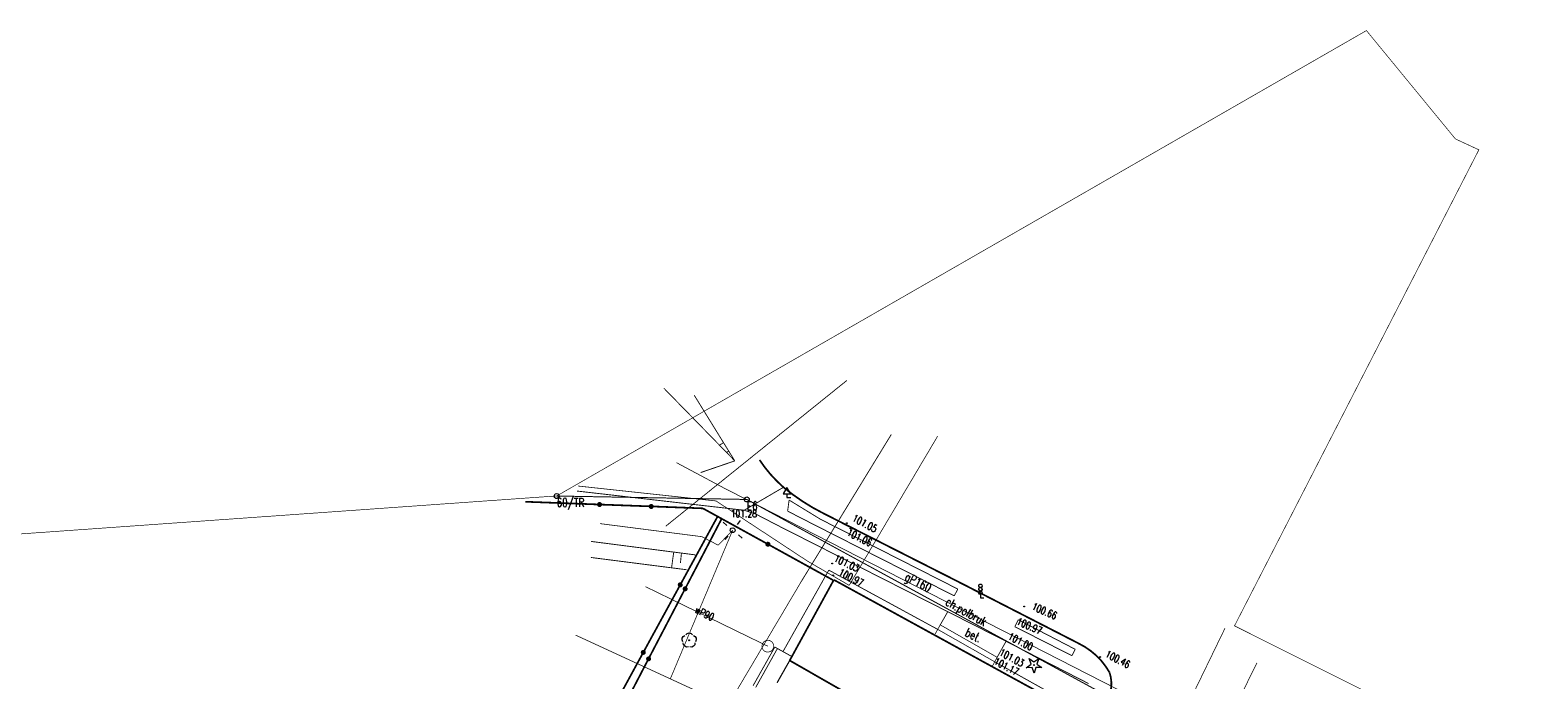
# Model space of a CAD drawing. Header units: metres. Extents: x 7501691 to 7504871, y 5814048 to 5814963.
# Tile 58 of 89: x 7504057 to 7504210, y 5814721 to 5814786. Entities that reach past the tile are written whole.
import ezdxf
from ezdxf.enums import TextEntityAlignment as Align

# ---------------------------------------------------------------- set-up
doc = ezdxf.new("R2010")
doc.units = ezdxf.units.M
doc.header["$MEASUREMENT"] = 0
for name, pattern in [('1', [0]), ('11', [3, 2.5, -0.5]), ('BUD', [0]), ('BUW', [1.5, 1, -0.5]), ('GDE', [0]), ('KOC', [1.5, 1, -0.5]), ('KOJ', [0]), ('UEB', [0]), ('UPG', [0]), ('UPK', [0]), ('UPT', [0]), ('UPW', [0]), ('WJD', [0]), ('WSQ', [1.75, 1.25, -0.5])]:
    doc.linetypes.add(name, pattern=pattern)
doc.layers.get('0').update_dxf_attribs({"linetype": 'CONTINUOUS'})
for name, color, linetype, lineweight in [('Dzialki', 7, 'GDE', 18), ('EBTPO_L_2', 7, 'CONTINUOUS', 15), ('EBTPO_L_6', 7, 'WJD', 18), ('EBUPO_L_6', 7, 'BUW', 25), ('EBUPP_L_1', 7, 'BUD', 35), ('EBUPP_L_3', 7, '1', 35), ('EDZPD_L_0', 7, 'GDE', 20), ('EDZPP_T_0', 7, 'CONTINUOUS', 15), ('Numery_punktow', 7, 'CONTINUOUS', 9), ('Punkty', 7, 'CONTINUOUS', 18), ('SDROK_T_1', 7, 'CONTINUOUS', 18), ('SDROZ_T_0', 7, 'CONTINUOUS', 18), ('SDROZ_T_1', 7, 'CONTINUOUS', 18), ('SDRPK_L_0', 7, 'KOJ', 35), ('SDRPK_L_2', 7, 'KOC', 18), ('SDRPK_L_5', 7, '11', 18), ('SZOPO_L_0', 7, 'CONTINUOUS', 35), ('SZOPO_L_4', 7, 'CONTINUOUS', 35), ('SZZPZ_T_0', 3, 'CONTINUOUS', 18), ('UEEPA_T_3', 1, 'CONTINUOUS', 18), ('UEEPON_L_1', 1, 'UEB', 15), ('UGGOO_T_1', 2, 'CONTINUOUS', 18), ('UGGPOR_L_0', 2, 'UPG', 15), ('UKKPOD_L_4', 14, 'UPK', 18), ('UTTPO_L_1', 30, 'UPT', 15), ('UWWOO_T_0', 150, 'CONTINUOUS', 15), ('UWWPO_L_0', 150, 'UPW', 15), ('UWWPO_L_1', 150, 'UPW', 15), ('UWWPO_L_4', 5, 'UPW', 18), ('WUKOS_T_1', 7, 'CONTINUOUS', 15), ('WUKPS_L_2', 7, 'WSQ', 18), ('WUKPS_L_6', 7, 'WSQ', 18)]:
    doc.layers.add(name, color=color, linetype=linetype, lineweight=lineweight)
doc.styles.add('STYL_ARIAL', font='simplex', dxfattribs={"width": 0.75, "oblique": 0.1})

# ---------------------------------------------------------------- blocks, each defined once
blk = doc.blocks.new('fdsgfdhgfjh')
at = {"color": 7, "const_width": 0.065}
for points in [[(39.42, -86.57), (-13.33, -60.15), (11.36, -12.05), (8.99, -10.95), (0, 0), (-81.8, -47.02), (-62.58, -47.37), (-25.96, -67.34), (-16.83, -75.51), (354.02, -261.21)], [(354.02, -261.21), (-16.83, -75.51), (-25.96, -67.34), (-62.58, -47.37), (-81.8, -47.02), (-199.98, -55.4), (-249.47, -58.42), (-279.65, -120.1), (-294.33, -151.38), (-297.56, -158.35), (-308.11, -181.79), (-366.32, -157.04), (-372.93, -171.66), (-415.25, -156.22), (-418.22, -156.15), (-420.16, -156.62), (-421.89, -157.64), (-423.34, -159.03), (-424.43, -160.73), (-447.73, -223.13), (-349.93, -261.31), (-342.06, -257), (-231.93, -409.19)]]:
    blk.add_lwpolyline(points, dxfattribs=at)
at = {"layer": 'Dzialki', "color": 7, "const_width": 0.09}
for points in [[(-62.6, -47.38), (-81.82, -47.03)], [(-25.99, -67.35), (-62.6, -47.38)]]:
    blk.add_lwpolyline(points, dxfattribs=at)
at = {"layer": 'EBTPO_L_2', "color": 7, "const_width": 0.075}
for points in [[(-43.58, -60.98), (-43.06, -60.05)], [(-43.33, -60.5), (-37.56, -63.78)], [(-37.31, -63.33), (-43.06, -60.05)], [(-37.82, -64.27), (-37.31, -63.33)]]:
    blk.add_lwpolyline(points, dxfattribs=at)
at = {"layer": 'EBTPO_L_6', "color": 7, "const_width": 0.09}
for points in [[(-61.97, -66.2), (-59.77, -62.29)], [(-61.71, -66.38), (-59.51, -62.44)], [(-59.78, -62.28), (-59.51, -62.44)], [(-59.51, -62.44), (-58.07, -63.24)]]:
    blk.add_lwpolyline(points, dxfattribs=at)
at = {"layer": 'EBUPO_L_6', "color": 7, "const_width": 0.125}
blk.add_lwpolyline([(-59.55, -65.91), (-58.27, -63.65)], dxfattribs=at)
at = {"layer": 'EBUPP_L_1', "color": 7, "const_width": 0.175}
blk.add_lwpolyline([(-53.81, -55.5), (-32.42, -67.23)], dxfattribs=at)
at = {"layer": 'EBUPP_L_3', "color": 7, "const_width": 0.175}
for points in [[(-53.81, -55.5), (-58.27, -63.65)], [(-58.27, -63.65), (-50.94, -67.85)]]:
    blk.add_lwpolyline(points, dxfattribs=at)
at = {"layer": 'EDZPD_L_0', "color": 7, "const_width": 0.1}
for points in [[(-81.82, -47.03), (-62.6, -47.38)], [(-25.99, -67.35), (-62.6, -47.38)]]:
    blk.add_lwpolyline(points, dxfattribs=at)
at = {"layer": 'EDZPP_T_0', "color": 7}
blk.add_lwpolyline([(-62.6, -47.13), (-62.46, -47.17), (-62.37, -47.28), (-62.35, -47.42), (-62.41, -47.55), (-62.53, -47.62), (-62.67, -47.62), (-62.79, -47.55), (-62.84, -47.42), (-62.82, -47.28), (-62.73, -47.17), (-62.6, -47.13)], dxfattribs=at)
at = {"layer": 'Punkty', "color": 7}
for points in [[(-81.82, -46.78), (-81.68, -46.82), (-81.59, -46.93), (-81.57, -47.07), (-81.63, -47.19), (-81.75, -47.27), (-81.89, -47.27), (-82.01, -47.19), (-82.07, -47.07), (-82.05, -46.93), (-81.96, -46.82), (-81.82, -46.78)], [(-62.6, -47.13), (-62.46, -47.17), (-62.37, -47.28), (-62.35, -47.42), (-62.41, -47.54), (-62.53, -47.62), (-62.67, -47.62), (-62.79, -47.54), (-62.85, -47.42), (-62.83, -47.28), (-62.74, -47.17), (-62.6, -47.13)]]:
    blk.add_lwpolyline(points, dxfattribs=at)
at = {"layer": 'SDROZ_T_0', "color": 7}
for points in [[(-58.55, -46.16), (-58.92, -46.81)], [(-58.92, -46.81), (-58.17, -46.81)], [(-58.17, -46.81), (-58.55, -46.16)], [(-58.55, -46.81), (-58.55, -47.18)], [(-58.55, -47.18), (-58.17, -47.18)]]:
    blk.add_lwpolyline(points, dxfattribs=at)
at = {"layer": 'SDROZ_T_1', "color": 7}
for points in [[(-39, -56.28), (-39.11, -56.24), (-39.17, -56.14), (-39.15, -56.02), (-39.06, -55.95), (-38.94, -55.95), (-38.85, -56.02), (-38.83, -56.14), (-38.89, -56.24), (-39, -56.28)], [(-39, -56.63), (-39.11, -56.59), (-39.17, -56.49), (-39.15, -56.37), (-39.06, -56.29), (-38.94, -56.29), (-38.85, -56.37), (-38.83, -56.49), (-38.89, -56.59), (-39, -56.63)], [(-39, -56.98), (-39.11, -56.94), (-39.17, -56.84), (-39.15, -56.72), (-39.06, -56.65), (-38.94, -56.65), (-38.85, -56.72), (-38.83, -56.84), (-38.89, -56.94), (-39, -56.98)], [(-39, -56.98), (-39, -57.33)], [(-39, -57.33), (-38.65, -57.33)]]:
    blk.add_lwpolyline(points, dxfattribs=at)
at = {"layer": 'SDRPK_L_0', "color": 7, "const_width": 0.175}
for points in [[(-58.9, -46.15), (-59.57, -45.52), (-60.2, -44.85), (-60.78, -44.14), (-61.31, -43.39)], [(-54.89, -48.77), (-55.95, -48.2), (-56.97, -47.57), (-57.95, -46.89), (-58.9, -46.15)], [(-40.97, -55.83), (-54.89, -48.77)], [(-29.11, -61.91), (-40.97, -55.83)], [(-29.11, -61.91), (-28.47, -62.26), (-27.87, -62.67), (-27.31, -63.14), (-26.8, -63.66), (-26.35, -64.24), (-25.96, -64.85)], [(-25.96, -64.85), (-25.83, -65.33), (-25.77, -65.82), (-25.78, -66.32), (-25.86, -66.81), (-26, -67.28), (-26.22, -67.73)]]:
    blk.add_lwpolyline(points, dxfattribs=at)
at = {"layer": 'SDRPK_L_2', "color": 7, "const_width": 0.09}
for points in [[(-67.92, -36.84), (-63.82, -43.48)], [(-63.82, -43.48), (-67.26, -44.66)], [(-79.75, -46.53), (-62.87, -48.47)], [(-62.87, -48.47), (-58.9, -46.15)], [(-61.71, -48.85), (-62.87, -48.47)], [(-58.48, -48.56), (-58.33, -47.44)], [(-55.57, -50.05), (-58.48, -48.56)], [(-58.33, -47.44), (-55.16, -49.38)], [(-59.27, -50.11), (-61.71, -48.85)], [(-42.3, -58.72), (-59.27, -50.11)], [(-55.57, -50.05), (-41.64, -57.12)], [(-41.29, -56.43), (-55.16, -49.38)], [(-41.64, -57.12), (-41.29, -56.43)], [(-43.06, -60.05), (-42.3, -58.72)], [(-36.41, -61.71), (-42.3, -58.72)], [(-35.53, -60.23), (-35.17, -59.54)], [(-29.75, -63.17), (-35.53, -60.23)], [(-35.17, -59.54), (-29.42, -62.52)], [(-37.31, -63.33), (-36.41, -61.71)], [(-28.08, -65.98), (-36.41, -61.71)], [(-29.42, -62.52), (-29.75, -63.17)]]:
    blk.add_lwpolyline(points, dxfattribs=at)
at = {"layer": 'SDRPK_L_5', "color": 7, "const_width": 0.09}
for points in [[(-54.32, -54.52), (-58.95, -62.76)], [(-43.33, -60.5), (-54.32, -54.52)], [(-37.56, -63.78), (-32.21, -66.77)]]:
    blk.add_lwpolyline(points, dxfattribs=at)
at = {"layer": 'SZOPO_L_0', "color": 7, "const_width": 0.175}
for points in [[(-84.98, -47.61), (-77.49, -47.89)], [(-77.62, -47.99), (-77.66, -47.88), (-77.61, -47.78), (-77.51, -47.72), (-77.39, -47.75), (-77.32, -47.84), (-77.33, -47.95), (-77.41, -48.04), (-77.52, -48.06), (-77.62, -47.99)], [(-77.49, -47.89), (-72.26, -48.08)], [(-72.4, -48.19), (-72.43, -48.08), (-72.39, -47.97), (-72.29, -47.92), (-72.17, -47.94), (-72.1, -48.03), (-72.11, -48.15), (-72.18, -48.24), (-72.3, -48.25), (-72.4, -48.19)], [(-72.26, -48.08), (-67.04, -48.28)], [(-67.04, -48.28), (-60.47, -51.9)], [(-68.84, -56.41), (-65.15, -49.34)], [(-60.61, -52.01), (-60.64, -51.89), (-60.6, -51.79), (-60.5, -51.73), (-60.38, -51.76), (-60.31, -51.85), (-60.31, -51.97), (-60.39, -52.05), (-60.51, -52.07), (-60.61, -52.01)], [(-60.47, -51.9), (-54.09, -55.42)], [(-72.53, -63.48), (-68.84, -56.41)], [(-68.97, -56.51), (-69.01, -56.4), (-68.96, -56.3), (-68.86, -56.24), (-68.75, -56.27), (-68.68, -56.36), (-68.68, -56.47), (-68.76, -56.56), (-68.87, -56.58), (-68.97, -56.51)], [(-54.09, -55.42), (-53.92, -55.52)], [(-75.99, -70.13), (-72.53, -63.48)], [(-72.66, -63.59), (-72.7, -63.48), (-72.65, -63.37), (-72.55, -63.32), (-72.44, -63.34), (-72.36, -63.43), (-72.37, -63.55), (-72.45, -63.63), (-72.56, -63.65), (-72.66, -63.59)]]:
    blk.add_lwpolyline(points, dxfattribs=at)
at = {"layer": 'SZOPO_L_4', "color": 7, "const_width": 0.175}
for points in [[(-69.33, -56.01), (-65.6, -49.18)], [(-73.06, -62.83), (-69.33, -56.01)], [(-69.46, -56.11), (-69.5, -56), (-69.46, -55.89), (-69.35, -55.84), (-69.24, -55.86), (-69.17, -55.96), (-69.17, -56.07), (-69.25, -56.16), (-69.37, -56.17), (-69.46, -56.11)], [(-76.66, -69.42), (-73.06, -62.83)], [(-73.19, -62.94), (-73.23, -62.83), (-73.19, -62.72), (-73.08, -62.67), (-72.97, -62.69), (-72.9, -62.78), (-72.9, -62.9), (-72.98, -62.98), (-73.1, -63), (-73.19, -62.94)]]:
    blk.add_lwpolyline(points, dxfattribs=at)
at = {"layer": 'SZZPZ_T_0', "color": 7}
for points in [[(-68.75, -61.05), (-68.62, -60.91), (-68.43, -60.86), (-68.24, -60.91), (-68.1, -61.05)], [(-69.06, -61.75), (-69.15, -61.57), (-69.14, -61.38), (-69.04, -61.22), (-68.86, -61.13)], [(-68.5, -62.26), (-68.69, -62.29), (-68.87, -62.22), (-68.99, -62.07), (-69.02, -61.88)], [(-68.43, -61.57), (-68.4, -61.58), (-68.38, -61.61), (-68.4, -61.64), (-68.43, -61.66), (-68.46, -61.64), (-68.47, -61.61), (-68.46, -61.58), (-68.43, -61.57)], [(-67.84, -61.88), (-67.87, -62.07), (-67.99, -62.22), (-68.17, -62.29), (-68.36, -62.26)], [(-67.99, -61.13), (-67.82, -61.22), (-67.72, -61.38), (-67.71, -61.57), (-67.79, -61.75)], [(-34.08, -63.45), (-33.59, -63.8)], [(-33.89, -64.02), (-34.08, -63.45)], [(-33.59, -63.8), (-33.11, -63.44)], [(-33.11, -63.44), (-33.29, -64.01)], [(-34.37, -64.38), (-33.89, -64.02)], [(-33.77, -64.37), (-34.37, -64.38)], [(-33.58, -64.94), (-33.77, -64.37)], [(-33.59, -64.07), (-33.56, -64.08), (-33.54, -64.12), (-33.56, -64.15), (-33.59, -64.16), (-33.62, -64.15), (-33.63, -64.12), (-33.62, -64.08), (-33.59, -64.07)], [(-33.4, -64.37), (-33.58, -64.94)], [(-32.8, -64.36), (-33.4, -64.37)], [(-33.29, -64.01), (-32.8, -64.36)]]:
    blk.add_lwpolyline(points, dxfattribs=at)
at = {"layer": 'UEEPA_T_3', "color": 7}
for points in [[(-64.99, -49.68), (-64.61, -50)], [(-64.03, -50.23), (-63.9, -50.27), (-63.81, -50.38), (-63.79, -50.52), (-63.84, -50.64), (-63.96, -50.72), (-64.1, -50.72), (-64.22, -50.64), (-64.28, -50.52), (-64.26, -50.38), (-64.17, -50.27), (-64.03, -50.23)], [(-63.55, -49.9), (-63.23, -49.52)], [(-64.51, -51.06), (-64.83, -51.44)], [(-63.46, -50.96), (-63.07, -51.28)]]:
    blk.add_lwpolyline(points, dxfattribs=at)
at = {"layer": 'UEEPON_L_1', "color": 1, "const_width": 0.075}
for points in [[(-67.15, -51.14), (-77.44, -49.82)], [(-70.32, -65.48), (-64.03, -50.48)], [(-65.49, -52), (-67.15, -51.14)], [(-64.03, -50.48), (-65.49, -52)], [(-67.87, -66.64), (-79.92, -61.08)], [(-11.06, -63.88), (-15.07, -72.03)]]:
    blk.add_lwpolyline(points, dxfattribs=at)
at = {"layer": 'UGGPOR_L_0', "color": 2, "const_width": 0.075}
for points in [[(-65.07, -46.14), (-69.71, -43.66)], [(-18.85, -69.79), (-65.07, -46.14)], [(-14.29, -60.39), (-18.85, -69.79)]]:
    blk.add_lwpolyline(points, dxfattribs=at)
at = {"layer": 'UKKPOD_L_4', "color": 14, "const_width": 0.09}
blk.add_lwpolyline([(-52.49, -35.35), (-70.79, -50.08)], dxfattribs=at)
at = {"layer": 'UTTPO_L_1', "color": 30, "const_width": 0.075}
for points in [[(-43.32, -40.98), (-52.26, -56.06)], [(-65.71, -47.53), (-79.67, -46.02)], [(-56.47, -53.61), (-65.71, -47.53)], [(-52.26, -56.06), (-56.47, -53.61)]]:
    blk.add_lwpolyline(points, dxfattribs=at)
at = {"layer": 'UWWPO_L_0', "color": 150, "linetype": '1', "const_width": 0.075}
blk.add_lwpolyline([(-72.84, -56.19), (-60.48, -62.21)], dxfattribs=at)
at = {"layer": 'UWWPO_L_0', "color": 150, "const_width": 0.075}
blk.add_lwpolyline([(-60.96, -62.57), (-61.06, -62.38), (-61.08, -62.16), (-61.02, -61.95), (-60.89, -61.77), (-60.71, -61.65), (-60.49, -61.61), (-60.27, -61.64), (-60.08, -61.76), (-59.95, -61.93), (-59.89, -62.14), (-59.9, -62.36), (-60, -62.56), (-60.16, -62.71), (-60.37, -62.79), (-60.59, -62.8), (-60.79, -62.72), (-60.96, -62.57)], dxfattribs=at)
at = {"layer": 'UWWPO_L_1', "color": 150, "const_width": 0.075}
blk.add_lwpolyline([(-63.73, -66.87), (-57.13, -55.72)], dxfattribs=at)
at = {"layer": 'UWWPO_L_4', "color": 5, "const_width": 0.09}
blk.add_lwpolyline([(-48.01, -40.82), (-57.13, -55.72)], dxfattribs=at)
at = {"layer": 'WUKOS_T_1', "color": 7}
for points in [[(-52.49, -49.73), (-52.46, -49.74), (-52.45, -49.77), (-52.46, -49.81), (-52.49, -49.82), (-52.52, -49.81), (-52.54, -49.77), (-52.52, -49.74), (-52.49, -49.73)], [(-52.49, -49.73), (-52.46, -49.74), (-52.45, -49.77), (-52.46, -49.81), (-52.49, -49.82), (-52.52, -49.81), (-52.54, -49.77), (-52.52, -49.74), (-52.49, -49.73)], [(-52.12, -50.27), (-52.09, -50.28), (-52.08, -50.31), (-52.09, -50.34), (-52.12, -50.36), (-52.15, -50.34), (-52.17, -50.31), (-52.15, -50.28), (-52.12, -50.27)], [(-53.99, -53.81), (-53.95, -53.82), (-53.94, -53.85), (-53.95, -53.88), (-53.99, -53.9), (-54.02, -53.88), (-54.03, -53.85), (-54.02, -53.82), (-53.99, -53.81)], [(-53.87, -55.01), (-53.84, -55.03), (-53.83, -55.06), (-53.84, -55.09), (-53.87, -55.1), (-53.91, -55.09), (-53.92, -55.06), (-53.91, -55.03), (-53.87, -55.01)], [(-34.59, -58.15), (-34.56, -58.16), (-34.54, -58.2), (-34.56, -58.23), (-34.59, -58.24), (-34.62, -58.23), (-34.63, -58.2), (-34.62, -58.16), (-34.59, -58.15)], [(-26.91, -63.26), (-26.88, -63.27), (-26.86, -63.3), (-26.88, -63.33), (-26.91, -63.35), (-26.94, -63.33), (-26.95, -63.3), (-26.94, -63.27), (-26.91, -63.26)]]:
    blk.add_lwpolyline(points, dxfattribs=at)
at = {"layer": 'WUKPS_L_2', "color": 7, "const_width": 0.09}
for points in [[(-63.82, -43.48), (-71, -36.12)], [(-67.92, -36.84), (-63.82, -43.48)], [(-64.96, -41.64), (-65.37, -41.9)], [(-64.43, -42.49), (-64.65, -42.63)], [(-63.9, -43.34), (-63.93, -43.36)]]:
    blk.add_lwpolyline(points, dxfattribs=at)
at = {"layer": 'WUKPS_L_6', "color": 7, "const_width": 0.09}
for points in [[(-67.8, -52.98), (-78.33, -51.62)], [(-78.36, -53.24), (-68.69, -54.48)]]:
    blk.add_lwpolyline(points, dxfattribs=at)
at = {"layer": 'WUKPS_L_6', "color": 7, "linetype": '1', "const_width": 0.09}
for points in [[(-69.99, -52.72), (-70.2, -54.23)], [(-69.21, -52.8), (-69.31, -53.81)]]:
    blk.add_lwpolyline(points, dxfattribs=at)
at = {"layer": 'Numery_punktow', "color": 7, "style": 'STYL_ARIAL', "width": 0.75}
for s, p in [('60/TR', (-81.82, -47.25)), ('E6', (-62.6, -47.6))]:
    blk.add_text(s, height=0.875, dxfattribs=at).set_placement(p, align=Align.TOP_LEFT)
at = {"layer": 'SDROK_T_1', "color": 7, "style": 'STYL_ARIAL', "width": 0.75}
for s, rotation, p in [('ch.polbruk', 330.685, (-40.43, -58.72)), ('bet.', 334.3833, (-39.7, -61.1))]:
    blk.add_text(s, height=0.875, rotation=rotation, dxfattribs=at).set_placement(p, align=Align.MIDDLE_CENTER)
at = {"layer": 'UGGOO_T_1', "color": 2, "style": 'STYL_ARIAL', "width": 0.75}
blk.add_text('gP160', height=0.875, rotation=332.5392, dxfattribs=at).set_placement((-45.61, -56.37), align=Align.BOTTOM_CENTER)
at = {"layer": 'UWWOO_T_0', "color": 150, "style": 'STYL_ARIAL', "width": 0.75}
blk.add_text('wP90', height=0.75, rotation=334.035, dxfattribs=at).set_placement((-68.03, -59.01), align=Align.BOTTOM_LEFT)
at = {"layer": 'WUKOS_T_1', "color": 7, "style": 'STYL_ARIAL', "width": 0.75}
for s, rotation, p in [('101.28', 0.0091, (-64.23, -49.41)), ('101.05', 332.5136, (-52.13, -49.72)), ('101.06', 333.8952, (-52.67, -51.18)), ('101.03', 334.9256, (-53.97, -53.81)), ('100.97', 332.3292, (-53.51, -55.18)), ('100.66', 336.5492, (-33.98, -58.68)), ('100.97', 336.5984, (-35.51, -60.19)), ('101.00', 333.2766, (-36.39, -61.68)), ('101.17', 332.4706, (-37.83, -64.18)), ('101.03', 332.2451, (-37.29, -63.29)), ('100.46', 332.4025, (-26.57, -63.44))]:
    blk.add_text(s, height=0.75, rotation=rotation, dxfattribs=at).set_placement(p, align=Align.BOTTOM_LEFT)

msp = doc.modelspace()

# ---------------------------------------------------------------- block references
at = {"linetype": 'Continuous'}
msp.add_blockref('fdsgfdhgfjh', (7504192.35177, 5814786.13308), dxfattribs=at)

doc.saveas('drawing.dxf')
